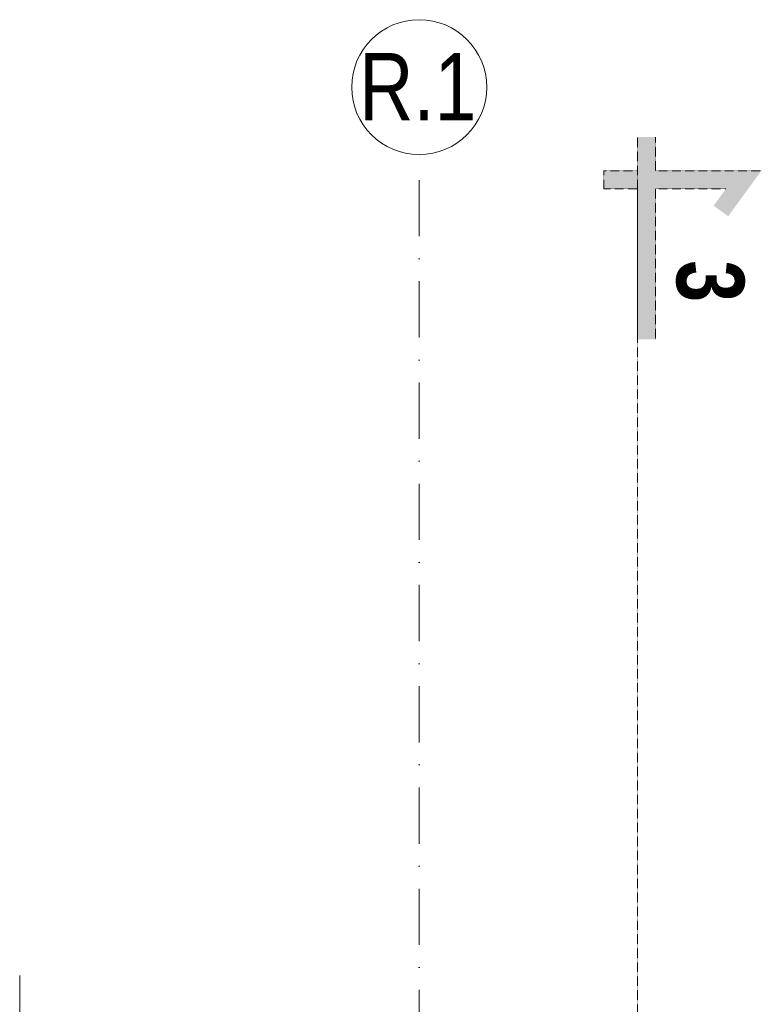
# Model space of a CAD drawing. Header units: millimetres. Extents: x -3176 to 162662, y -36434 to 57907.
# Tile 9 of 155: x 62303 to 65598, y 4772 to 9150. Entities that reach past the tile are written whole.
import ezdxf

# ---------------------------------------------------------------- set-up
doc = ezdxf.new("R2010")
doc.units = ezdxf.units.MM
for name, pattern in [('1-Sheet - 32170-CIV-6170-DW-2035-015-02 - PRZEKROJE A-A - B-B$0$A_Dash_Dot_2_5mm_Axis', [45, 25, -10, 0, -10]), ('1-Sheet - 32170-CIV-6170-DW-2035-015-02 - PRZEKROJE A-A - B-B$0$A_Hidden_2_0mm', [30, 20, -10]), ('DASHED', [0.75, 0.5, -0.25])]:
    doc.linetypes.add(name, pattern=pattern)
for name, color, linetype, lineweight in [('!UG_kształtki', 10, 'Continuous', 30), ('1-Sheet - 32170-CIV-6170-DW-2035-015-02 - PRZEKROJE A-A - B-B$0$A-DETL', 8, 'Continuous', 0), ('1-Sheet - 32170-CIV-6170-DW-2035-015-02 - PRZEKROJE A-A - B-B$0$S-GRID', 8, 'Continuous', 0), ('1-Sheet - 32170-CIV-6170-DW-2035-015-02 - PRZEKROJE A-A - B-B$0$S-GRID-IDEN', 8, 'Continuous', 0), ('G-ANNO-SYMB', 111, 'DASHED', 9)]:
    doc.layers.add(name, color=color, linetype=linetype, lineweight=lineweight)
doc.styles.add('1-Sheet - 32170-CIV-6170-DW-2035-015-02 - PRZEKROJE A-A - B-B$0$Arial_5', font='arial.ttf', dxfattribs={"width": 0.8, "height": 30})
doc.styles.add('Arial_B', font='arialbd.ttf', dxfattribs={"height": 400})

# ---------------------------------------------------------------- blocks, each defined once
blk = doc.blocks.new('1-Sheet - 32170-CIV-6170-DW-2035-015-02 - PRZEKROJE A-A - B-B$0$Grid - A_Grid_Head_Circle_6mm-466136-B2_SC_AA - Dep_PW')
at = {"layer": '1-Sheet - 32170-CIV-6170-DW-2035-015-02 - PRZEKROJE A-A - B-B$0$S-GRID-IDEN'}
blk.add_circle((5759.03, 885), 30, dxfattribs=at)
blk = doc.blocks.new('1-Sheet - 32170-CIV-6170-DW-2035-015-02 - PRZEKROJE A-A - B-B')
at = {"layer": '1-Sheet - 32170-CIV-6170-DW-2035-015-02 - PRZEKROJE A-A - B-B$0$A-DETL', "linetype": '1-Sheet - 32170-CIV-6170-DW-2035-015-02 - PRZEKROJE A-A - B-B$0$A_Hidden_2_0mm'}
blk.add_line((6230.26, -250), (6230.26, 490), dxfattribs=at)
at = {"layer": '1-Sheet - 32170-CIV-6170-DW-2035-015-02 - PRZEKROJE A-A - B-B$0$S-GRID', "linetype": '1-Sheet - 32170-CIV-6170-DW-2035-015-02 - PRZEKROJE A-A - B-B$0$A_Dash_Dot_2_5mm_Axis'}
blk.add_line((6407.76, -351.57), (6407.76, 855), dxfattribs=at)
at = {"layer": '1-Sheet - 32170-CIV-6170-DW-2035-015-02 - PRZEKROJE A-A - B-B$0$S-GRID-IDEN'}
blk.add_blockref('1-Sheet - 32170-CIV-6170-DW-2035-015-02 - PRZEKROJE A-A - B-B$0$Grid - A_Grid_Head_Circle_6mm-466136-B2_SC_AA - Dep_PW', (648.73, 0), dxfattribs=at)
at = {"layer": '1-Sheet - 32170-CIV-6170-DW-2035-015-02 - PRZEKROJE A-A - B-B$0$S-GRID-IDEN', "insert": (6381.02, 900.18), "char_height": 30, "width": 64.135, "attachment_point": 1, "style": '1-Sheet - 32170-CIV-6170-DW-2035-015-02 - PRZEKROJE A-A - B-B$0$Arial_5'}
blk.add_mtext('R.1', dxfattribs=at)

msp = doc.modelspace()

# ---------------------------------------------------------------- hatches: boundary and pattern name
at = {"layer": 'G-ANNO-SYMB', "true_color": 0x000000, "extrusion": (0, 0, -1)}
msp.add_hatch(color=18, dxfattribs=at).paths.add_polyline_path([(-65047.57, 8478.2), (-65047.57, 8628.2), (-65127.57, 8628.2), (-65127.57, 8478.2), (-65597.57, 8478.2), (-65450.62, 8275.94), (-65385.9, 8322.97), (-65440.56, 8398.2), (-65127.57, 8398.2), (-65127.57, 7728.2), (-65047.57, 7728.2), (-65047.57, 8398.2), (-64897.57, 8398.2), (-64897.57, 8478.2)])

# ---------------------------------------------------------------- linework, layer by layer
at = {"layer": 'G-ANNO-SYMB', "color": 18, "true_color": 0x000000, "extrusion": (0, 0, -1)}
for p, q in [((65047.57, 8628.2), (65047.57, 8478.2)), ((65047.57, 8628.2), (65047.57, 7428.2)), ((65127.57, 8478.2), (65127.57, 8628.2)), ((65047.57, 8478.2), (64897.57, 8478.2)), ((64897.57, 8478.2), (64897.57, 8398.2)), ((65597.57, 8478.2), (65127.57, 8478.2)), ((64897.57, 8398.2), (65047.57, 8398.2)), ((65047.57, 8398.2), (65047.57, 7728.2)), ((65127.57, 7728.2), (65127.57, 8398.2)), ((65127.57, 8398.2), (65440.56, 8398.2))]:
    msp.add_line(p, q, dxfattribs=at)
at = {"layer": 'G-ANNO-SYMB', "color": 18, "true_color": 0x000000}
msp.add_line((65047.57, 8628.2), (65047.57, -3088.53), dxfattribs=at)

# ---------------------------------------------------------------- block references
at = {"layer": '!UG_kształtki', "xscale": 10, "yscale": 10, "zscale": 10}
msp.add_blockref('1-Sheet - 32170-CIV-6170-DW-2035-015-02 - PRZEKROJE A-A - B-B', (0, 0), dxfattribs=at)

# ---------------------------------------------------------------- texts
at = {"layer": 'G-ANNO-SYMB', "color": 18, "true_color": 0x000000, "style": 'Arial_B', "width": 0.8}
msp.add_text('3', height=300, rotation=270, dxfattribs=at).set_placement((65222.09, 8080.26))

doc.saveas('drawing.dxf')
